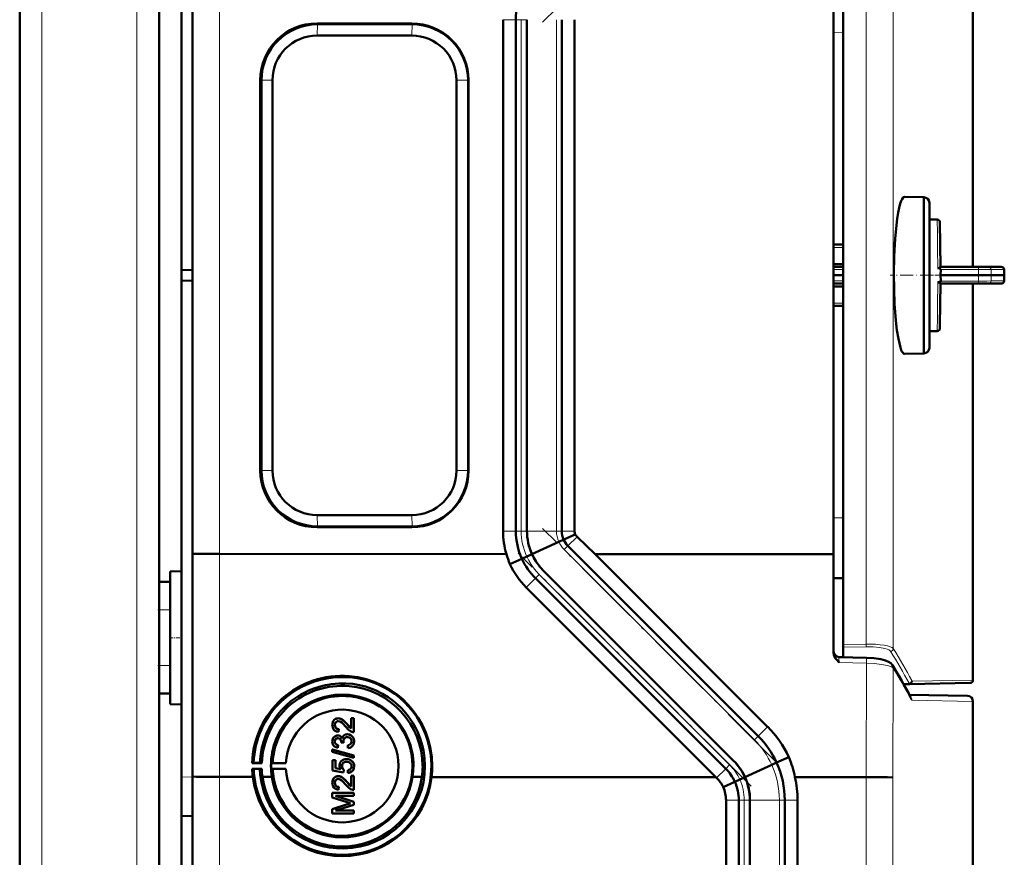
# Model space of a CAD drawing. Extents: x -1358 to 1757, y -1537 to 622.
# Tile 73 of 93: x 437 to 613, y 284 to 434. Entities that reach past the tile are written whole.
import ezdxf

# ---------------------------------------------------------------- set-up
doc = ezdxf.new("R2010")
doc.units = 0
doc.linetypes.add('DASHDOT', pattern=[18.5, 12, -3, 0.5, -3])

msp = doc.modelspace()

# ---------------------------------------------------------------- linework, layer by layer
at = {"color": 7, "linetype": 'DASHDOT', "lineweight": 18}
for p, q in [((440.79, -396.93), (440.79, 563.07)), ((457.79, -396.93), (457.79, 563.07)), ((572.39, 475.25), (530.6, 433.46)), ((572.39, 300.89), (530.6, 342.68)), ((567.98, 296.47), (526.19, 338.26))]:
    msp.add_line(p, q, dxfattribs=at)
at = {"color": 7, "lineweight": 50}
for p, q in [((436.79, -135.63), (436.79, 483.07)), ((465.79, 478), (465.79, 389)), ((607.79, 460.7), (607.79, 389.58)), ((584.5, 454.28), (584.5, 321.87)), ((461.79, 333.07), (461.79, 443.07)), ((582.79, 338.05), (582.79, 438.09)), ((467.79, 338.15), (467.79, 437.99)), ((490.13, 433.26), (507.12, 433.26)), ((507.19, 433.1), (490.19, 433.1)), ((523.49, 342.21), (523.49, 433.93)), ((525.79, 433.93), (525.79, 342.21)), ((527.79, 342.21), (527.79, 433.93)), ((527.79, 433.93), (527.79, 342.21)), ((534.04, 342.21), (534.04, 433.93)), ((536.33, 433.93), (536.33, 342.21)), ((490.14, 431.08), (507.14, 431.08)), ((479.95, 353.07), (479.95, 423.07)), ((480.17, 353.07), (480.17, 423.07)), ((482.13, 423.07), (482.13, 353.07)), ((515.14, 423.07), (515.14, 353.07)), ((517.22, 353.07), (517.22, 423.07)), ((517.31, 423.07), (517.31, 353.07)), ((595.51, 402.17), (598.97, 402.08)), ((598.97, 398.12), (598.97, 402.08)), ((599.97, 401.08), (599.97, 375.08)), ((599.97, 398.08), (599.97, 401.08)), ((598.97, 374.08), (598.97, 398.12)), ((601.36, 398.08), (599.97, 398.08)), ((601.99, 389.58), (601.86, 397.59)), ((584.5, 393.58), (582.79, 393.58)), ((465.79, 389), (467.79, 389.07)), ((465.79, 387.14), (465.79, 389)), ((584.5, 390.09), (582.79, 390.09)), ((582.79, 389.58), (584.5, 389.58)), ((601.79, 389.45), (601.91, 389.54)), ((608.75, 389.58), (601.99, 389.58)), ((602.01, 389.13), (601.99, 388.08)), ((608.75, 389.58), (610.54, 389.58)), ((612.85, 389.58), (610.54, 389.58)), ((465.79, 298.14), (465.79, 387.14)), ((465.79, 387.14), (467.79, 387.07)), ((584.5, 388.08), (582.79, 388.08)), ((608.79, 388.08), (601.99, 388.08)), ((602.01, 387.03), (601.99, 388.08)), ((611.03, 388.08), (608.79, 388.08)), ((611.03, 388.08), (613.38, 388.08)), ((613.41, 388.08), (613.38, 388.08)), ((582.79, 386.58), (584.5, 386.58)), ((584.5, 386.07), (582.79, 386.07)), ((601.99, 386.58), (601.87, 379.16)), ((608.75, 386.58), (601.99, 386.58)), ((607.79, 386.58), (607.79, 315.45)), ((608.75, 386.58), (610.54, 386.58)), ((612.85, 386.58), (610.54, 386.58)), ((612.85, 386.58), (612.88, 386.58)), ((584.5, 382.58), (582.79, 382.58)), ((599.97, 378.08), (601.36, 378.08)), ((599.97, 375.08), (599.97, 378.08)), ((601.87, 379.16), (601.86, 378.57)), ((595.48, 373.99), (595.51, 373.99)), ((598.97, 374.08), (595.51, 373.99)), ((507.14, 345.06), (490.14, 345.06)), ((507.12, 342.88), (490.13, 342.88)), ((490.19, 343.04), (507.19, 343.04)), ((536.46, 341.61), (534.37, 340.66)), ((540, 338.07), (536.76, 341.19)), ((533.48, 340.26), (528.67, 338.07)), ((534.37, 340.66), (533.49, 340.26)), ((569.28, 305.42), (535.14, 339.56)), ((467.79, 298.17), (467.79, 338.15)), ((524.1, 338.07), (472.66, 338.09)), ((526.88, 337.24), (527.76, 337.64)), ((527.76, 337.64), (528.7, 338.07)), ((582.79, 338.05), (540, 338.07)), ((570.96, 307.11), (540, 338.07)), ((582.79, 338.05), (582.79, 320.34)), ((524.73, 336.27), (526.87, 337.24)), ((463.79, 334.97), (465.79, 335.02)), ((463.79, 334.97), (465.79, 335.02)), ((463.79, 311.17), (463.79, 334.97)), ((564.86, 301), (530.72, 335.14)), ((564.86, 301), (530.72, 335.14)), ((461.79, 333.07), (463.79, 333.07)), ((461.79, 328.07), (461.79, 333.07)), ((463.79, 328.07), (463.79, 333.07)), ((561.64, 298.07), (527.65, 332.07)), ((563.45, 299.58), (529.31, 333.73)), ((584.5, 333.75), (582.79, 333.77)), ((461.79, 328.07), (461.79, 318.07)), ((463.79, 328.07), (463.79, 318.07)), ((584.5, 321.39), (584.5, 321.87)), ((584.5, 319.58), (584.5, 321.39)), ((461.79, 313.07), (461.79, 318.07)), ((463.79, 313.07), (463.79, 318.07)), ((583.76, 319.59), (584.5, 319.58)), ((583.76, 319.59), (588.68, 319.48)), ((596.44, 314.76), (595.33, 314.74)), ((607.3, 314.95), (596.44, 314.76)), ((461.79, -135.63), (461.79, 313.07)), ((461.79, 313.07), (463.79, 313.07)), ((596.38, 312.83), (606.8, 312.65)), ((463.79, 311.17), (465.79, 311.12)), ((607.79, 268.99), (607.79, 311.65)), ((493.31, 307.41), (493.32, 307.41)), ((493.58, 308.55), (493.59, 308.55)), ((493.93, 308.61), (493.94, 308.61)), ((495.51, 307.54), (495.52, 307.54)), ((495.52, 307.54), (496.23, 306.78)), ((496.23, 308.66), (496.73, 308.66)), ((496.23, 308.65), (496.23, 308.66)), ((496.23, 306.77), (496.23, 308.65)), ((496.23, 308.65), (496.72, 308.65)), ((496.72, 308.65), (496.73, 308.66)), ((496.72, 308.65), (496.72, 306.14)), ((496.73, 308.66), (496.73, 306.14)), ((494.01, 306.68), (493.96, 306.19)), ((494, 306.68), (493.96, 306.19)), ((493.96, 306.19), (493.96, 306.19)), ((494, 306.68), (494.01, 306.68)), ((495.2, 305.69), (495.21, 305.69)), ((495.56, 305.74), (495.57, 305.74)), ((496.72, 306.14), (496.73, 306.14)), ((493.31, 304.46), (493.32, 304.47)), ((493.56, 305.5), (493.57, 305.5)), ((493.85, 305.54), (493.86, 305.55)), ((493.91, 303.82), (493.86, 303.32)), ((493.91, 303.82), (493.86, 303.32)), ((493.91, 303.82), (493.91, 303.82)), ((494.45, 304.26), (494.45, 304.33)), ((494.89, 304.21), (494.45, 304.26)), ((494.84, 304.53), (494.85, 304.53)), ((494.89, 304.21), (494.9, 304.21)), ((496.77, 304.47), (496.78, 304.47)), ((492.87, 303.04), (496.72, 301.95)), ((492.87, 302.63), (492.87, 303.04)), ((492.87, 303.04), (492.88, 303.04)), ((496.72, 301.54), (492.87, 302.63)), ((492.88, 303.04), (496.73, 301.95)), ((493.86, 303.32), (493.86, 303.32)), ((495.68, 303.27), (495.63, 303.77)), ((495.63, 303.77), (495.64, 303.77)), ((495.99, 303.33), (495.99, 303.34)), ((478.49, 300.57), (478.76, 300.63)), ((480.21, 300.57), (478.49, 300.57)), ((478.76, 300.63), (479.88, 300.6)), ((479.88, 300.6), (480.21, 300.57)), ((481.93, 300.56), (482.17, 300.62)), ((484.54, 300.56), (481.93, 300.56)), ((482.17, 300.62), (484.54, 300.56)), ((492.92, 301.1), (493.41, 301.1)), ((492.92, 299.27), (492.92, 301.1)), ((492.92, 301.1), (492.93, 301.1)), ((492.93, 301.1), (493.42, 301.1)), ((493.41, 301.1), (493.41, 299.68)), ((493.41, 301.1), (493.42, 301.1)), ((493.42, 301.1), (493.42, 299.68)), ((494.93, 301.23), (494.94, 301.23)), ((495.4, 301.3), (495.41, 301.3)), ((496.3, 301), (496.31, 301)), ((496.72, 301.95), (496.72, 301.54)), ((496.72, 301.95), (496.73, 301.95)), ((496.72, 301.54), (496.73, 301.55)), ((496.73, 301.95), (496.73, 301.55)), ((571.69, 300.26), (566.88, 298.07)), ((572.57, 300.66), (571.69, 300.26)), ((574.75, 301.65), (572.57, 300.66)), ((478.76, 299.53), (478.49, 299.55)), ((478.49, 299.55), (480.2, 299.55)), ((479.88, 299.54), (478.76, 299.53)), ((480.2, 299.55), (479.88, 299.54)), ((482.18, 299.54), (481.93, 299.56)), ((481.93, 299.56), (484.54, 299.56)), ((484.54, 299.56), (482.18, 299.54)), ((494.89, 298.88), (492.92, 299.27)), ((493.41, 299.68), (494.41, 299.48)), ((493.41, 299.68), (493.42, 299.68)), ((493.42, 299.68), (494.41, 299.48)), ((494.6, 300.03), (494.61, 300.03)), ((494.94, 299.37), (494.89, 298.88)), ((494.89, 298.88), (494.9, 298.88)), ((494.95, 299.37), (494.9, 298.88)), ((494.94, 299.37), (494.95, 299.37)), ((495.68, 298.83), (495.63, 299.32)), ((495.63, 299.32), (495.64, 299.32)), ((496, 298.89), (496.01, 298.9)), ((496.77, 300.02), (496.78, 300.03)), ((465.79, 291.14), (465.79, 298.14)), ((467.79, 277.11), (467.79, 298.17)), ((472.66, 298.1), (478.61, 298.1)), ((482.02, 298.1), (480.32, 298.1)), ((493.31, 297.04), (493.32, 297.04)), ((493.58, 298.18), (493.59, 298.18)), ((493.93, 298.23), (493.94, 298.24)), ((495.51, 297.17), (495.52, 297.17)), ((495.52, 297.17), (496.23, 296.41)), ((496.23, 298.29), (496.73, 298.29)), ((496.23, 298.28), (496.23, 298.29)), ((496.23, 296.4), (496.23, 298.28)), ((496.23, 298.28), (496.72, 298.28)), ((496.72, 298.28), (496.73, 298.29)), ((496.72, 298.28), (496.72, 295.76)), ((496.73, 298.29), (496.73, 295.77)), ((508.95, 298.09), (507.26, 298.09)), ((510.67, 298.08), (525.08, 298.08)), ((525.08, 298.08), (561.64, 298.07)), ((561.79, 297.93), (561.64, 298.07)), ((562.98, 296.29), (565.08, 297.24)), ((565.08, 297.24), (565.96, 297.64)), ((565.96, 297.64), (566.9, 298.07)), ((575.86, 298.07), (588.6, 298.06)), ((492.87, 295.22), (496.72, 295.22)), ((492.87, 294.41), (492.87, 295.22)), ((492.87, 295.22), (492.88, 295.22)), ((492.88, 295.22), (496.73, 295.22)), ((494.01, 296.31), (493.96, 295.82)), ((494, 296.31), (493.96, 295.81)), ((493.96, 295.81), (493.96, 295.82)), ((494, 296.31), (494.01, 296.31)), ((496.72, 295.76), (496.73, 295.77)), ((496.72, 295.22), (496.72, 294.68)), ((496.72, 295.22), (496.73, 295.22)), ((496.73, 295.22), (496.73, 294.68)), ((495.53, 293.56), (492.87, 294.41)), ((492.87, 292.34), (495.57, 293.2)), ((492.88, 292.34), (495.58, 293.2)), ((493.46, 294.68), (496.72, 293.65)), ((496.72, 294.68), (493.46, 294.68)), ((493.47, 294.68), (496.73, 293.65)), ((496.72, 294.68), (496.73, 294.68)), ((496.72, 293.65), (496.72, 293.08)), ((496.72, 293.65), (496.73, 293.65)), ((496.73, 293.65), (496.73, 293.08)), ((563.49, 275.22), (563.49, 293.93)), ((565.79, 275.13), (565.79, 293.93)), ((567.79, 274.93), (567.79, 293.93)), ((567.79, 275.13), (567.79, 293.93)), ((574.04, 275.07), (574.04, 293.93)), ((576.33, 275.31), (576.33, 293.93)), ((492.87, 291.52), (492.87, 292.34)), ((492.87, 292.34), (492.88, 292.34)), ((496.72, 291.52), (492.87, 291.52)), ((496.72, 293.08), (493.46, 292.06)), ((493.46, 292.06), (496.72, 292.06)), ((493.47, 292.06), (496.73, 292.06)), ((496.72, 293.08), (496.73, 293.08)), ((496.72, 292.06), (496.72, 291.52)), ((496.72, 292.06), (496.73, 292.06)), ((496.72, 291.52), (496.73, 291.52)), ((496.73, 292.06), (496.73, 291.52)), ((467.79, 291.07), (465.79, 291.14)), ((465.79, 291.14), (465.79, 277.84))]:
    msp.add_line(p, q, dxfattribs=at)
at = {"color": 7, "lineweight": 18}
for p, q in [((440.79, -135.63), (440.79, 483.07)), ((457.79, -135.63), (457.79, 483.07)), ((588.63, 321.93), (588.63, 454.23)), ((593.5, 455.04), (593.5, 321.12)), ((472.66, 338.09), (472.66, 438.05)), ((490.19, 433.1), (490.13, 433.26)), ((490.14, 431.08), (490.19, 433.1)), ((507.19, 433.1), (507.12, 433.26)), ((507.19, 433.1), (507.14, 431.08)), ((525.79, 433.93), (523.49, 433.93)), ((525.79, 433.93), (526.76, 433.93)), ((526.76, 433.93), (526.76, 342.21)), ((527.79, 433.93), (526.76, 433.93)), ((533.07, 342.21), (533.07, 433.93)), ((584.5, 431.61), (582.79, 431.59)), ((480.17, 423.07), (479.95, 423.07)), ((480.17, 423.07), (482.13, 423.07)), ((517.22, 423.07), (515.14, 423.07)), ((517.31, 423.07), (517.22, 423.07)), ((601.4, 395.58), (601.36, 398.08)), ((601.44, 392.76), (601.4, 395.58)), ((582.79, 393.09), (584.5, 393.09)), ((601.45, 391.95), (601.44, 392.76)), ((601.48, 390.23), (601.45, 391.95)), ((582.79, 389.09), (584.5, 389.09)), ((601.49, 389.78), (601.48, 390.23)), ((601.5, 389.34), (601.49, 389.78)), ((608.79, 389.14), (602.01, 389.13)), ((611.03, 389.09), (613.34, 389.09)), ((582.79, 387.07), (584.5, 387.07)), ((601.5, 386.82), (601.49, 386.37)), ((608.79, 387.02), (602.01, 387.03)), ((611.03, 387.07), (613.34, 387.07)), ((601.48, 385.93), (601.44, 383.4)), ((601.49, 386.37), (601.48, 385.93)), ((601.44, 383.4), (601.4, 380.58)), ((582.79, 383.07), (584.5, 383.07)), ((601.4, 380.58), (601.36, 378.08)), ((480.17, 353.07), (479.95, 353.07)), ((482.13, 353.07), (480.17, 353.07)), ((517.22, 353.07), (515.14, 353.07)), ((517.22, 353.07), (517.31, 353.07)), ((490.19, 343.04), (490.14, 345.06)), ((507.14, 345.06), (507.19, 343.04)), ((582.79, 344.57), (584.5, 344.55)), ((490.19, 343.04), (490.13, 342.88)), ((507.19, 343.04), (507.12, 342.88)), ((523.49, 342.21), (525.79, 342.21)), ((526.76, 342.21), (525.79, 342.21)), ((526.76, 342.21), (527.79, 342.21)), ((533.07, 342.21), (527.79, 342.21)), ((533.07, 342.21), (534.04, 342.21)), ((536.33, 342.21), (534.04, 342.21)), ((536.76, 341.19), (535.14, 339.56)), ((534.37, 340.66), (534.37, 340.66)), ((534.45, 338.88), (535.14, 339.56)), ((472.66, 298.1), (472.66, 338.09)), ((568.6, 304.74), (534.45, 338.88)), ((526.87, 337.24), (526.88, 337.24)), ((529.99, 334.41), (529.31, 333.73)), ((564.13, 300.27), (529.99, 334.41)), ((527.65, 332.07), (529.31, 333.73)), ((461.79, 328.07), (463.79, 328.07)), ((584.5, 321.87), (588.63, 321.93)), ((588.63, 321.44), (584.5, 321.39)), ((461.79, 318.07), (463.79, 318.07)), ((588.68, 318.5), (583.76, 318.62)), ((588.6, 298.06), (588.68, 318.5)), ((593.5, 317.62), (593.43, 298)), ((596.32, 314.89), (595.26, 314.87)), ((596.93, 315.26), (607.79, 315.45)), ((596.58, 312.47), (596.56, 312.49)), ((607.79, 311.65), (596.85, 311.84)), ((570.96, 307.11), (569.28, 305.42)), ((568.6, 304.74), (569.28, 305.42)), ((564.13, 300.27), (563.45, 299.58)), ((572.57, 300.66), (572.57, 300.66)), ((561.79, 297.93), (563.45, 299.58)), ((465.79, 298.14), (467.79, 298.07)), ((472.66, 277.11), (472.66, 298.1)), ((565.08, 297.24), (565.08, 297.24)), ((588.61, 275.56), (588.61, 298.06)), ((593.43, 298), (593.43, 275.56)), ((563.49, 293.93), (565.79, 293.93)), ((565.79, 293.93), (566.76, 293.93)), ((566.76, 293.93), (567.79, 293.93)), ((566.76, 293.93), (566.76, 275.13)), ((573.07, 293.93), (567.79, 293.93)), ((573.07, 293.93), (574.04, 293.93)), ((573.07, 275.07), (573.07, 293.93)), ((576.33, 293.93), (574.04, 293.93))]:
    msp.add_line(p, q, dxfattribs=at)
at = {"color": 7, "linetype": 'DASHDOT', "lineweight": 18, "ltscale": 0.192111}
msp.add_line((600.61, 388.08), (592.92, 388.08), dxfattribs=at)
at = {"color": 7, "linetype": 'DASHDOT', "lineweight": 18, "ltscale": 0.061557}
msp.add_line((599.76, 388.08), (602.22, 388.08), dxfattribs=at)
at = {"color": 7, "linetype": 'DASHDOT', "lineweight": 18, "ltscale": 0.20449}
for p, q in [((609.47, 388.21), (601.29, 388.07)), ((609.47, 387.95), (601.29, 388.09))]:
    msp.add_line(p, q, dxfattribs=at)
at = {"color": 7, "linetype": 'DASHDOT', "lineweight": 18, "ltscale": 0.060001}
for p, q in [((461.59, 328.07), (463.99, 328.07)), ((461.59, 318.07), (463.99, 318.07))]:
    msp.add_line(p, q, dxfattribs=at)
at = {"color": 7, "linetype": 'DASHDOT', "lineweight": 18, "ltscale": 0.059999}
msp.add_line((463.59, 323.07), (465.99, 323.07), dxfattribs=at)
at = {"color": 7, "lineweight": 50}
for points in [[(595.51, 402.17), (595.35, 402.12), (595.25, 402.03), (595.06, 401.76), (594.97, 401.56), (594.74, 400.94), (594.55, 400.21), (594.38, 399.36), (594.19, 398.21)], [(594.19, 398.21), (593.99, 396.49), (593.82, 394.62), (593.66, 391.54), (593.6, 388.28)], [(601.5, 389.34), (601.77, 389.28), (601.89, 389.23), (601.98, 389.18), (602.01, 389.15), (602.01, 389.13)], [(593.6, 388.28), (593.63, 385.59), (593.74, 382.94), (593.96, 379.97), (594.15, 378.25)], [(601.5, 386.82), (601.77, 386.88), (601.89, 386.92), (601.98, 386.97), (602.01, 387.01), (602.01, 387.03)], [(601.5, 386.82), (601.61, 386.81), (601.74, 386.75), (601.91, 386.62)], [(594.15, 378.25), (594.4, 376.69), (594.77, 375.14)], [(594.77, 375.14), (594.93, 374.67), (595.05, 374.42), (595.18, 374.21), (595.31, 374.07), (595.47, 373.99), (595.48, 373.99)], [(467.79, 338.15), (467.79, 338.15), (467.79, 338.15), (467.8, 338.15), (467.86, 338.14), (468.42, 338.12), (469.59, 338.1), (472.66, 338.09)], [(530.72, 335.14), (530.24, 335.66), (529.8, 336.2), (529.39, 336.79), (529.03, 337.42), (528.7, 338.07)], [(583.76, 318.62), (583.28, 319.14), (583.07, 319.43), (582.92, 319.71), (582.82, 320.02), (582.79, 320.34)], [(593.36, 318.13), (593.07, 318.49), (592.65, 318.77), (592.09, 319), (591.23, 319.22), (590.03, 319.39), (588.68, 319.48)], [(509.49, 300.07), (509.42, 301.48), (509.22, 302.87), (509.01, 303.78), (508.7, 304.83), (508.19, 306.13), (507.77, 306.98), (507.31, 307.8), (506.48, 309.01), (505.75, 309.91), (505.21, 310.48), (504.65, 311.02), (503.78, 311.75), (502.91, 312.38), (501.89, 313.01), (500.75, 313.58), (500.16, 313.83), (498.84, 314.29), (497.47, 314.62), (496.54, 314.77), (495.29, 314.87), (494.04, 314.87), (492.7, 314.75), (491.62, 314.57), (490.49, 314.28), (489.53, 313.96), (488.59, 313.58), (487.93, 313.26), (487.23, 312.88), (486.32, 312.3), (485.45, 311.66), (484.64, 310.96), (483.64, 309.94), (483.03, 309.22), (482.47, 308.46), (481.78, 307.36), (481.68, 307.16), (481.09, 305.97), (480.62, 304.72), (480.24, 303.38), (480.04, 302.29), (479.97, 301.82), (479.88, 300.6)], [(492.87, 307.42), (492.89, 307.71), (492.95, 307.92), (493.04, 308.11), (493.22, 308.33), (493.46, 308.5), (493.58, 308.55)], [(493.96, 306.19), (493.6, 306.26), (493.27, 306.44), (493.14, 306.57), (492.96, 306.89), (492.88, 307.25), (492.87, 307.42)], [(493.74, 308.08), (493.59, 308.01), (493.42, 307.82), (493.33, 307.58), (493.31, 307.41)], [(493.31, 307.41), (493.37, 307.08), (493.49, 306.88), (493.68, 306.75), (493.9, 306.69), (494, 306.68)], [(493.75, 308.08), (493.59, 308), (493.46, 307.87), (493.37, 307.72), (493.32, 307.41)], [(493.32, 307.41), (493.35, 307.19), (493.41, 307.02), (493.58, 306.82), (493.82, 306.7), (494.01, 306.68)], [(493.93, 308.61), (494.13, 308.59), (494.5, 308.46), (494.83, 308.25), (495.12, 307.98), (495.51, 307.54)], [(493.94, 308.61), (494.23, 308.57), (494.57, 308.44), (494.83, 308.26), (495.24, 307.86), (495.52, 307.54)], [(495.28, 307.08), (494.69, 307.72), (494.56, 307.84), (494.27, 308.03), (493.94, 308.11)], [(495.51, 307.54), (495.92, 307.05), (496.23, 306.77)], [(494.61, 305.02), (494.67, 305.2), (494.82, 305.43), (494.95, 305.56), (495.2, 305.69)], [(496.38, 306.19), (496.12, 306.3), (495.76, 306.55), (495.28, 307.08)], [(495.56, 305.74), (495.76, 305.73), (496.13, 305.6), (496.44, 305.36), (496.66, 305.04), (496.76, 304.66), (496.77, 304.47)], [(495.57, 305.74), (495.96, 305.68), (496.19, 305.58), (496.39, 305.42), (496.56, 305.22), (496.73, 304.86), (496.78, 304.47)], [(492.87, 304.45), (492.9, 304.72), (493.05, 305.09), (493.17, 305.25), (493.32, 305.38), (493.56, 305.5)], [(493.86, 303.32), (493.54, 303.41), (493.26, 303.58), (493.04, 303.82), (492.91, 304.13), (492.87, 304.45)], [(493.68, 305.02), (493.5, 304.91), (493.37, 304.74), (493.32, 304.53), (493.31, 304.46)], [(493.31, 304.46), (493.34, 304.27), (493.48, 304.02), (493.63, 303.9), (493.91, 303.82)], [(493.68, 305.02), (493.48, 304.89), (493.35, 304.68), (493.32, 304.47)], [(493.32, 304.47), (493.34, 304.28), (493.42, 304.11), (493.54, 303.97), (493.7, 303.88), (493.91, 303.82)], [(493.85, 305.54), (494.04, 305.52), (494.23, 305.45), (494.39, 305.34), (494.57, 305.1), (494.61, 305.02)], [(493.86, 305.55), (494.05, 305.52), (494.23, 305.45), (494.4, 305.34), (494.52, 305.19), (494.61, 305.03)], [(494.45, 304.33), (494.43, 304.54), (494.31, 304.83), (494.16, 304.97), (494.07, 305.02), (493.86, 305.05)], [(495.31, 305.21), (495.15, 305.13), (495.02, 305.02), (494.92, 304.87), (494.85, 304.61), (494.84, 304.53)], [(495.31, 305.21), (495.17, 305.14), (494.97, 304.94), (494.86, 304.67), (494.85, 304.53)], [(496.33, 304.49), (496.32, 304.61), (496.25, 304.84), (496.11, 305.04), (495.91, 305.17), (495.67, 305.24), (495.56, 305.25)], [(495.81, 303.81), (496.04, 303.92), (496.2, 304.06), (496.31, 304.31), (496.33, 304.49)], [(496.78, 304.47), (496.74, 304.12), (496.65, 303.89), (496.51, 303.68), (496.24, 303.45), (495.99, 303.34)], [(496.77, 304.47), (496.74, 304.18), (496.64, 303.9), (496.47, 303.65), (496.25, 303.46), (495.99, 303.33)], [(494.15, 300.17), (494.19, 300.45), (494.29, 300.71), (494.46, 300.93), (494.68, 301.11), (494.93, 301.23)], [(495.07, 300.75), (494.83, 300.61), (494.71, 300.47), (494.63, 300.3), (494.6, 300.03)], [(495.08, 300.75), (494.84, 300.62), (494.71, 300.47), (494.64, 300.29), (494.61, 300.03)], [(495.4, 301.3), (495.69, 301.27), (496.06, 301.15), (496.3, 301)], [(495.41, 301.3), (495.6, 301.29), (495.97, 301.2), (496.31, 301)], [(496.33, 300.03), (496.29, 300.29), (496.15, 300.52), (496.05, 300.62), (495.82, 300.74), (495.56, 300.8), (495.43, 300.8)], [(496.3, 301), (496.54, 300.76), (496.66, 300.57), (496.73, 300.36), (496.77, 300.02)], [(496.31, 301), (496.47, 300.85), (496.61, 300.67), (496.71, 300.47), (496.76, 300.25), (496.78, 300.03)], [(494.41, 299.48), (494.25, 299.73), (494.16, 300.02), (494.15, 300.17)], [(494.6, 300.03), (494.65, 299.72), (494.77, 299.52), (494.94, 299.37)], [(494.61, 300.03), (494.62, 299.87), (494.73, 299.59), (494.95, 299.37)], [(495.85, 299.37), (496.01, 299.44), (496.15, 299.55), (496.25, 299.69), (496.31, 299.85), (496.33, 300.03)], [(496.77, 300.02), (496.74, 299.73), (496.65, 299.45), (496.49, 299.21), (496.26, 299.02), (496, 298.89)], [(496.78, 300.03), (496.74, 299.67), (496.58, 299.33), (496.31, 299.05), (496.01, 298.9)], [(467.79, 298.17), (467.79, 298.17), (467.79, 298.17), (467.8, 298.16), (467.86, 298.16), (468.42, 298.14), (469.59, 298.12), (472.66, 298.1)], [(492.87, 297.05), (492.89, 297.34), (492.95, 297.54), (493.04, 297.74), (493.22, 297.96), (493.46, 298.13), (493.58, 298.18)], [(493.96, 295.81), (493.6, 295.89), (493.27, 296.06), (493.14, 296.19), (492.96, 296.51), (492.88, 296.87), (492.87, 297.05)], [(493.74, 297.71), (493.59, 297.63), (493.42, 297.45), (493.33, 297.21), (493.31, 297.04)], [(493.31, 297.04), (493.37, 296.7), (493.49, 296.51), (493.68, 296.38), (493.9, 296.31), (494, 296.31)], [(493.75, 297.71), (493.59, 297.63), (493.46, 297.5), (493.37, 297.34), (493.32, 297.04)], [(493.32, 297.04), (493.35, 296.82), (493.41, 296.65), (493.58, 296.44), (493.82, 296.33), (494.01, 296.31)], [(493.93, 298.23), (494.13, 298.22), (494.5, 298.09), (494.83, 297.87), (495.12, 297.6), (495.51, 297.17)], [(493.94, 298.24), (494.23, 298.2), (494.57, 298.06), (494.83, 297.89), (495.24, 297.49), (495.52, 297.17)], [(495.28, 296.7), (494.69, 297.34), (494.56, 297.47), (494.27, 297.66), (493.94, 297.74)], [(495.51, 297.17), (495.92, 296.68), (496.23, 296.4)], [(593.43, 298), (592.43, 298.03), (590.32, 298.06)], [(496.38, 295.82), (496.12, 295.93), (495.76, 296.18), (495.28, 296.7)]]:
    msp.add_lwpolyline(points, dxfattribs=at)
at = {"color": 7, "lineweight": 18}
for points in [[(608.79, 389.14), (608.77, 389.5), (608.76, 389.56), (608.75, 389.57), (608.75, 389.58), (608.75, 389.58), (608.75, 389.58)], [(608.79, 389.14), (610.28, 389.13), (610.86, 389.1), (611.03, 389.09)], [(608.79, 387.02), (608.77, 386.66), (608.76, 386.6), (608.75, 386.58), (608.75, 386.58), (608.75, 386.58), (608.75, 386.58)], [(610.26, 387.03), (611, 387.07), (611.03, 387.07)], [(529.99, 334.41), (529.46, 334.98), (528.97, 335.59), (528.52, 336.23), (528.12, 336.92), (527.76, 337.64)], [(588.63, 321.93), (590.32, 321.89), (591.13, 321.82), (591.88, 321.72), (592.47, 321.6), (592.95, 321.45), (593.3, 321.29), (593.5, 321.12)], [(593.01, 320.63), (592.9, 320.75), (592.71, 320.87), (592.39, 321.01), (591.97, 321.14), (591.01, 321.32), (589.86, 321.42), (588.63, 321.44)], [(583.76, 319.59), (583.76, 319.59), (583.76, 319.59), (583.76, 319.58), (583.75, 319.44), (583.76, 318.62)], [(593.5, 317.62), (593.36, 317.74), (593.15, 317.86), (592.44, 318.1), (591.4, 318.29), (590.11, 318.44), (588.68, 318.5)]]:
    msp.add_lwpolyline(points, dxfattribs=at)
at = {"color": 7, "lineweight": 50}
for centre, radius, start, end in [((537.72, 433.93), 11.93, 155.3876, 180.0088), ((598.97, 401.08), 1, 360, 90), ((601.36, 397.58), 0.501, 1.1003, 89.9459), ((601.54, 389.61), 0.274, 261.2069, 294.5434), ((601.26, 390.15), 0.884, 296.1751, 306.8175), ((602.09, 389.34), 0.26, 113.2826, 131.8746), ((612.88, 389.08), 0.501, 2.5521, 92.93), ((569.06, 387.2), 44.36, 1.133, 2.4532), ((612.88, 387.08), 0.5, 270.0231, 357.5028), ((569.06, 388.96), 44.36, 357.5467, 358.867), ((602.09, 386.82), 0.264, 228.515, 246.7588), ((601.36, 378.58), 0.5, 269.9996, 358.9373), ((598.97, 375.08), 1, 270, 0), ((537.79, 342.21), 14.3, 180.0034, 196.8325), ((537.72, 342.21), 11.93, 179.9912, 204.6124), ((537.92, 342.22), 10.13, 180.0163, 204.1522), ((537.66, 342.21), 9.87, 179.9823, 204.7977), ((537.85, 342.21), 3.82, 180.0245, 204.0528), ((537.77, 342.21), 1.45, 179.9327, 204.6586), ((537.8, 342.26), 1.49, 205.8875, 225.8639), ((537.84, 342.27), 3.83, 204.8681, 225.0152), ((537.74, 341.81), 14.14, 195.3191, 203.0612), ((537.91, 342.33), 10.17, 204.788, 225.0057), ((537.8, 342.22), 14.36, 204.4878, 225.001), ((537.73, 342.15), 11.91, 204.3336, 224.9966), ((583.79, 320.59), 1, 179.9993, 268.6437), ((583.79, 320.59), 1, 180.0021, 268.6398), ((490.44, 256.06), 120.2, 27.9904, 31.0953), ((494.63, 300.1), 16.14, 85.5889, 178.3371), ((494.62, 300.07), 16.17, 359.9435, 85.585), ((494.63, 300.01), 14.43, 85.0659, 177.7672), ((494.62, 299.98), 14.45, 0.312, 85.0622), ((492.89, 257.41), 117.4, 28.1721, 29.2356), ((607.29, 315.45), 0.5, 270.9986, 359.9999), ((494.63, 300.09), 12.77, 89.9766, 180.1277), ((494.7, 300.09), 12.54, 77.7341, 177.5936), ((494.63, 300.07), 12.79, 359.9426, 89.9664), ((606.79, 311.65), 1, 0, 89.0007), ((494.7, 300.09), 15.95, 133.5303, 178.0404), ((494.7, 300.08), 12.55, 359.9975, 77.7221), ((493.92, 307.52), 1.08, 89.4465, 108.1247), ((493.93, 307.52), 1.08, 89.4555, 108.1095), ((493.93, 307.47), 0.638, 89.7737, 107.2949), ((495.55, 304.57), 1.17, 89.4236, 107.3191), ((495.56, 304.57), 1.17, 89.4214, 107.3104), ((496.69, 307.11), 0.973, 251.1916, 271.7093), ((557.77, 293.92), 18.66, 24.4867, 44.9923), ((493.84, 304.64), 0.904, 89.606, 108.1191), ((493.85, 304.64), 0.902, 89.5915, 108.1556), ((493.86, 304.5), 0.554, 89.0245, 108.1621), ((496.08, 304.57), 1.24, 182.0278, 197.0121), ((496.09, 304.57), 1.24, 181.9994, 197.0329), ((495.55, 304.45), 0.802, 89.5828, 107.4914), ((495.31, 305.37), 1.63, 281.5563, 288.1165), ((495.31, 305.38), 1.64, 281.5641, 288.0736), ((557.85, 293.99), 16.16, 24.3776, 45.0045), ((495.56, 304.66), 1.4, 275.236, 287.9622), ((495.38, 299.81), 1.49, 89.4016, 107.5991), ((495.39, 299.81), 1.49, 89.4028, 107.595), ((495.41, 299.66), 1.14, 89.1562, 107.3687), ((557.91, 294.05), 9.82, 24.1542, 45.0167), ((557.66, 293.8), 10.18, 24.789, 44.978), ((557.84, 293.93), 16.19, 359.9985, 24.563), ((558, 294.51), 18.21, 17.1703, 23.0793), ((494.65, 300.1), 16.17, 181.9306, 187.0903), ((494.65, 300), 14.45, 181.7893, 187.5656), ((494.65, 300.09), 12.79, 180.1164, 188.9483), ((494.68, 300.07), 14.81, 271.0048, 359.9869), ((494.71, 300.08), 12.54, 271.2165, 359.9891), ((494.7, 300.07), 15.95, 270.9575, 359.9973), ((495.44, 300.62), 1.32, 278.2752, 287.8133), ((495.45, 300.62), 1.32, 278.2728, 287.8265), ((495.57, 300.17), 1.35, 274.6393, 288.5835), ((494.63, 300.07), 12.78, 351.0886, 359.9376), ((494.63, 299.98), 14.45, 352.4735, 0.293), ((494.63, 300.07), 16.16, 352.9484, 359.9382), ((557.72, 293.86), 8.09, 24.6745, 44.9878), ((557.59, 294.38), 18.64, 11.4167, 17.1865), ((494.64, 300.04), 16.15, 186.8994, 353.0436), ((494.64, 300.09), 14.45, 187.9036, 352.057), ((494.64, 300.04), 12.77, 188.7607, 351.2), ((494.71, 300.08), 12.55, 193.5685, 271.2004), ((493.92, 297.15), 1.08, 89.4465, 108.1247), ((493.93, 297.15), 1.08, 89.4555, 108.1095), ((493.93, 297.1), 0.638, 89.7737, 107.2949), ((557.82, 293.8), 5.73, 25.792, 46.1466), ((557.73, 293.93), 8.06, 0.0015, 24.2781), ((557.9, 293.93), 9.88, 359.9974, 24.7752), ((557.67, 293.93), 10.12, 0.0052, 24.1687), ((557.79, 293.93), 18.54, 359.9997, 12.9008), ((587.87, -53.78), 351.84, 89.6008, 89.8798), ((494.71, 300.08), 15.95, 193.0967, 270.9406), ((494.68, 300.07), 14.81, 193.1817, 270.9887), ((496.69, 296.74), 0.973, 251.1916, 271.7093), ((557.8, 293.93), 5.69, 359.9767, 24.5045), ((504.15, 320.31), 28.11, 252.1327, 253.4381), ((505.23, 262.76), 31.93, 106.5511, 107.6126), ((505.4, 262.25), 32.47, 106.5561, 107.5999)]:
    msp.add_arc(centre, radius, start, end, dxfattribs=at)
at = {"color": 7, "lineweight": 18}
for centre, radius, start, end in [((678.82, 388.58), 70.03, 179.5376, 180.4062), ((610.53, 389.08), 0.496, 0.47, 89.4832), ((648.31, 388.69), 37.28, 179.3941, 180.9446), ((612.85, 389.08), 0.497, 0.5898, 89.5516), ((613.34, 389.14), 0.0509, 269.1547, 309.6196), ((571.77, 387.25), 41.61, 1.1399, 2.5296), ((678.82, 387.58), 70.03, 179.5938, 180.4624), ((608.79, 462.12), 75.11, 270.0022, 271.123), ((610.53, 387.07), 0.496, 270.5168, 359.53), ((648.58, 387.46), 37.55, 179.0611, 180.6002), ((612.85, 387.08), 0.497, 270.4484, 359.4102), ((571.77, 388.91), 41.61, 357.4704, 358.8601), ((613.34, 387.02), 0.0506, 50.0551, 90.8408), ((537.69, 342.21), 11.9, 179.988, 204.6777), ((537.66, 342.21), 10.91, 179.9848, 204.7636), ((537.92, 342.22), 4.85, 180.043, 203.8146), ((537.89, 342.22), 3.85, 180.0418, 203.8464), ((537.9, 342.33), 4.87, 205.0947, 225.0205), ((537.87, 342.3), 3.87, 205.0627, 225.0198), ((537.7, 342.12), 11.87, 204.2697, 224.9937), ((592.99, 321.14), 0.511, 272.6008, 357.3551), ((496.26, 260.98), 113.66, 28.317, 31.6572), ((496.77, 261.46), 113.65, 28.3251, 31.666), ((592.56, 317.65), 0.94, 358.0385, 30.9873), ((491.46, 256.04), 119.18, 28.0057, 31.1115), ((596.3, 315.4), 0.509, 272.2685, 357.5355), ((596.43, 315.26), 0.498, 271.2398, 0.2556), ((595.85, 311.84), 1, 359.9293, 49.143), ((595.74, 312.03), 0.942, 358.2907, 27.9076), ((557.91, 294.05), 15.12, 24.2733, 45.0106), ((557.88, 294.02), 16.12, 24.3314, 45.0073), ((557.66, 293.8), 9.15, 24.8226, 44.9755), ((557.9, 293.93), 15.17, 359.9976, 24.6622), ((557.87, 293.93), 16.16, 359.998, 24.607), ((557.69, 293.83), 8.14, 24.7711, 44.9801), ((557.7, 293.93), 8.09, 0.0039, 24.1859), ((557.67, 293.93), 9.08, 0.0058, 24.1366)]:
    msp.add_arc(centre, radius, start, end, dxfattribs=at)
at = {"color": 7, "lineweight": 50}
for centre, major_axis, ratio, start_param, end_param in [((490.13, 423.07), (0, -10.19), 0.999657, 3.141593, 4.712389), ((490.19, 423.07), (0, 10.03), 0.999657, 0, 1.570796), ((507.12, 423.07), (0, -10.19), 0.999657, 1.570796, 3.141593), ((507.19, 423.07), (0, 10.03), 0.999657, 4.712389, 6.283185), ((490.14, 423.07), (0, -8.01), 0.999657, 3.141593, 4.712389), ((507.14, 423.07), (0, -8.01), 0.999657, 1.570796, 3.141593), ((490.13, 353.07), (0, -10.19), 0.999657, 4.712389, 6.283185), ((490.19, 353.07), (0, 10.03), 0.999657, 1.570796, 3.141593), ((490.14, 353.07), (0, -8.01), 0.999657, 4.712389, 6.283185), ((507.12, 353.07), (0, -10.19), 0.999657, 0, 1.570796), ((507.14, 353.07), (0, -8.01), 0.999657, 0, 1.570796), ((507.19, 353.07), (0, 10.03), 0.999657, 3.141593, 4.712389), ((494.7, 300.08), (5.05, -15.13), 0.999639, 1.248762, 3.579201), ((494.64, 300.06), (-3.2, 9.59), 0.999619, 4.390825, 7.482938), ((494.65, 300.06), (-4.03, 12.08), 0.999619, 1.210373, 1.288914), ((494.7, 300.08), (-5.04, 15.13), 0.999619, 1.283703, 1.477802), ((494.67, 300.07), (-4.68, 14.05), 0.999619, 1.285175, 1.479249), ((494.71, 300.08), (-3.97, 11.9), 0.999619, 1.292492, 1.486042), ((494.64, 300.06), (-3.2, 9.59), 0.999619, 1.298712, 4.390597), ((494.71, 300.08), (-3.97, 11.9), 0.999619, 4.390179, 4.390408), ((494.66, 300.07), (-4.69, 14.07), 0.999619, 4.390597, 4.390891), ((494.7, 300.08), (-5.04, 15.13), 0.999619, 4.390323, 4.390597), ((494.64, 300.06), (-5.11, 15.33), 0.999619, 4.268248, 4.268557)]:
    msp.add_ellipse(centre, major_axis=major_axis, ratio=ratio, start_param=start_param, end_param=end_param, dxfattribs=at)
at = {"color": 7, "lineweight": 18}
for centre, major_axis, ratio, start_param, end_param in [((588.62, 321.93), (-0.007, 0.5), 0.017451, 3.368485, 4.712147), ((588.65, 318.48), (-0.024, -1), 0.025555, 1.597592, 3.141504), ((596.42, 319.81), (0.02, -5.04), 0.109518, 6.058738, 6.284639), ((597, 326.79), (-0.06, -11.53), 0.076768, 6.143382, 6.284987), ((596.92, 327.07), (-0.07, -15.23), 0.077407, 6.139964, 6.282205)]:
    msp.add_ellipse(centre, major_axis=major_axis, ratio=ratio, start_param=start_param, end_param=end_param, dxfattribs=at)

doc.saveas('drawing.dxf')
